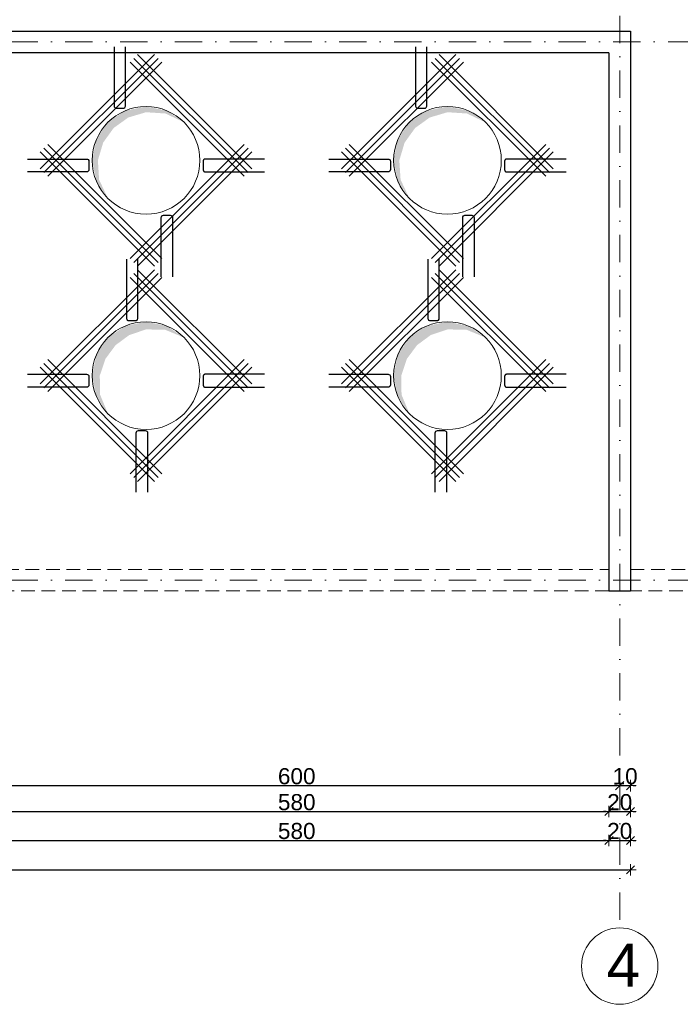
# Model space of a CAD drawing. Header units: millimetres. Extents: x -81893328 to 44149, y -26843406 to 95443303.
# Tile 19 of 100: x 29234 to 29848, y -7747 to -6832. Entities that reach past the tile are written whole.
import ezdxf

# ---------------------------------------------------------------- set-up
doc = ezdxf.new("R2010")
doc.units = ezdxf.units.MM
for name, pattern in [('CONTINOUS', [0]), ('DASHDOTX2', [50.8, 25.4, -12.7, 0, -12.7]), ('DASHED', [19.05, 12.7, -6.35]), ('DASHEDX2', [38.1, 25.4, -12.7])]:
    doc.linetypes.add(name, pattern=pattern)
for name, color, linetype, lineweight in [('A- osie', 2, 'DASHDOTX2', 5), ('aRMZ - osie', 2, 'DASHDOTX2', 5), ('aRMZ - wymiarowanie', 4, 'Continuous', 13), ('gruba', 92, 'Continuous', 30), ('kRMZ - nadproża monolityczne', 1, 'DASHED', 5), ('kRMZ - otwory', 251, 'Continuous', 5), ('kRMZ - ściany nośne', 5, 'Continuous', 30), ('SolidHatch', 250, 'Continuous', 25)]:
    doc.layers.add(name, color=color, linetype=linetype, lineweight=lineweight)
doc.styles.add('1-100 2', font='arial.ttf', dxfattribs={"height": 15})
doc.styles.get("Standard").update_dxf_attribs({"font": 'arial.ttf'})
doc.dimstyles.new('1-100', dxfattribs={"dimtxt": 15, "dimasz": 2.5, "dimexe": 1.25, "dimexo": 0.625, "dimgap": 1, "dimtad": 1, "dimdec": 0, "dimtxsty": '1-100 2', "dimblk": 'ZNACZKI', "dimcen": 2, "dimdle": 5, "dimse1": 1, "dimse2": 1, "dimclrd": 7, "dimclrt": 7, "dimadec": 0, "dimazin": 0, "dimtfac": 1, "dimtdec": 0, "dimtix": 1, "dimtmove": 1, "dimatfit": 3, "dimldrblk": 'ZNACZKI', "dimfxl": 1, "dimarcsym": 0})

# ---------------------------------------------------------------- blocks, each defined once
blk = doc.blocks.new('ZNACZKI')
for p, q in [((1.51, 1.51), (-1.51, -1.51)), ((0, 2.13), (0, -2.13)), ((-2.13, 0), (2.13, 0))]:
    blk.add_line(p, q)
blk = doc.blocks.new('*D1023')
at = {"layer": 'aRMZ - wymiarowanie', "color": 7, "lineweight": -2, "ltscale": 2, "transparency": 16777216}
for p, q in [((29788.94, -6618.11), (29786.44, -6618.11)), ((29791.44, -6618.11), (29801.44, -6618.11)), ((29803.94, -6618.11), (29806.44, -6618.11))]:
    blk.add_line(p, q, dxfattribs=at)
at = {"layer": 'Defpoints', "color": 0, "ltscale": 2, "transparency": 16777216}
for p in [(29801.44, -6618.11), (29791.44, -6827.85), (29801.44, -6842.85)]:
    blk.add_point(p, dxfattribs=at)
at = {"layer": 'aRMZ - wymiarowanie', "color": 7, "lineweight": -2, "ltscale": 2, "transparency": 16777216, "xscale": 2.5, "yscale": 2.5, "zscale": 2.5}
blk.add_blockref('ZNACZKI', (29791.44, -6618.11), dxfattribs=at)
at = {"layer": 'aRMZ - wymiarowanie', "color": 7, "lineweight": -2, "ltscale": 2, "transparency": 16777216, "xscale": 2.5, "yscale": 2.5, "zscale": 2.5, "rotation": 180}
blk.add_blockref('ZNACZKI', (29801.44, -6618.11), dxfattribs=at)
at = {"layer": 'aRMZ - wymiarowanie', "color": 7, "ltscale": 2, "transparency": 16777216, "insert": (29796.44, -6609.45), "char_height": 15, "attachment_point": 5, "style": '1-100 2'}
blk.add_mtext('10', dxfattribs=at)
blk = doc.blocks.new('*D1026')
at = {"layer": 'aRMZ - wymiarowanie', "color": 7, "lineweight": -2, "ltscale": 2, "transparency": 16777216}
blk.add_line((29193.94, -7543.79), (29788.94, -7543.79), dxfattribs=at)
at = {"layer": 'Defpoints', "color": 0, "ltscale": 2, "transparency": 16777216}
for p in [(29191.44, -7377.85), (29791.44, -7377.85), (29791.44, -7543.79)]:
    blk.add_point(p, dxfattribs=at)
at = {"layer": 'aRMZ - wymiarowanie', "color": 7, "lineweight": -2, "ltscale": 2, "transparency": 16777216, "xscale": 2.5, "yscale": 2.5, "zscale": 2.5, "rotation": 180}
blk.add_blockref('ZNACZKI', (29191.44, -7543.79), dxfattribs=at)
at = {"layer": 'aRMZ - wymiarowanie', "color": 7, "lineweight": -2, "ltscale": 2, "transparency": 16777216, "xscale": 2.5, "yscale": 2.5, "zscale": 2.5}
blk.add_blockref('ZNACZKI', (29791.44, -7543.79), dxfattribs=at)
at = {"layer": 'aRMZ - wymiarowanie', "color": 7, "ltscale": 2, "transparency": 16777216, "insert": (29491.44, -7535.13), "char_height": 15, "attachment_point": 5, "style": '1-100 2'}
blk.add_mtext('600', dxfattribs=at)
blk = doc.blocks.new('*D1027')
at = {"layer": 'aRMZ - wymiarowanie', "color": 7, "lineweight": -2, "ltscale": 2, "transparency": 16777216}
for p, q in [((29788.94, -7543.79), (29786.44, -7543.79)), ((29791.44, -7543.79), (29801.44, -7543.79)), ((29803.94, -7543.79), (29806.44, -7543.79))]:
    blk.add_line(p, q, dxfattribs=at)
at = {"layer": 'Defpoints', "color": 0, "ltscale": 2, "transparency": 16777216}
for p in [(29801.44, -7362.85), (29791.44, -7377.85), (29801.44, -7543.79)]:
    blk.add_point(p, dxfattribs=at)
at = {"layer": 'aRMZ - wymiarowanie', "color": 7, "lineweight": -2, "ltscale": 2, "transparency": 16777216, "xscale": 2.5, "yscale": 2.5, "zscale": 2.5}
blk.add_blockref('ZNACZKI', (29791.44, -7543.79), dxfattribs=at)
at = {"layer": 'aRMZ - wymiarowanie', "color": 7, "lineweight": -2, "ltscale": 2, "transparency": 16777216, "xscale": 2.5, "yscale": 2.5, "zscale": 2.5, "rotation": 180}
blk.add_blockref('ZNACZKI', (29801.44, -7543.79), dxfattribs=at)
at = {"layer": 'aRMZ - wymiarowanie', "color": 7, "ltscale": 2, "transparency": 16777216, "insert": (29796.44, -7535.13), "char_height": 15, "attachment_point": 5, "style": '1-100 2'}
blk.add_mtext('10', dxfattribs=at)
blk = doc.blocks.new('*D1058')
at = {"layer": 'aRMZ - wymiarowanie', "color": 7, "lineweight": -2, "ltscale": 2, "transparency": 16777216}
for p, q in [((30313.62, -7350.35), (30313.62, -7347.85)), ((30313.62, -7362.85), (30313.62, -7352.85)), ((30313.62, -7365.35), (30313.62, -7367.85))]:
    blk.add_line(p, q, dxfattribs=at)
at = {"layer": 'Defpoints', "color": 0, "ltscale": 2, "transparency": 16777216}
for p in [(29816.44, -7352.85), (30313.62, -7352.85), (29801.44, -7362.85)]:
    blk.add_point(p, dxfattribs=at)
at = {"layer": 'aRMZ - wymiarowanie', "color": 7, "lineweight": -2, "ltscale": 2, "transparency": 16777216, "xscale": 2.5, "yscale": 2.5, "zscale": 2.5}
for p, rotation in [((30313.62, -7352.85), 270), ((30313.62, -7362.85), 90)]:
    blk.add_blockref('ZNACZKI', p, dxfattribs=dict(at, rotation=rotation))
at = {"layer": 'aRMZ - wymiarowanie', "color": 7, "ltscale": 2, "transparency": 16777216, "insert": (30304.97, -7357.85), "char_height": 15, "attachment_point": 5, "rotation": 90, "style": '1-100 2'}
blk.add_mtext('10', dxfattribs=at)
blk = doc.blocks.new('*D1059')
at = {"layer": 'aRMZ - wymiarowanie', "color": 7, "lineweight": -2, "ltscale": 2, "transparency": 16777216}
blk.add_line((30313.62, -7350.35), (30313.62, -6855.35), dxfattribs=at)
at = {"layer": 'Defpoints', "color": 0, "ltscale": 2, "transparency": 16777216}
for p in [(29816.44, -6852.85), (30313.62, -6852.85), (29816.44, -7352.85)]:
    blk.add_point(p, dxfattribs=at)
at = {"layer": 'aRMZ - wymiarowanie', "color": 7, "lineweight": -2, "ltscale": 2, "transparency": 16777216, "xscale": 2.5, "yscale": 2.5, "zscale": 2.5}
for p, rotation in [((30313.62, -6852.85), 90), ((30313.62, -7352.85), 270)]:
    blk.add_blockref('ZNACZKI', p, dxfattribs=dict(at, rotation=rotation))
at = {"layer": 'aRMZ - wymiarowanie', "color": 7, "ltscale": 2, "transparency": 16777216, "insert": (30304.97, -7102.85), "char_height": 15, "attachment_point": 5, "rotation": 90, "style": '1-100 2'}
blk.add_mtext('500', dxfattribs=at)
blk = doc.blocks.new('*D1028')
at = {"layer": 'aRMZ - wymiarowanie', "color": 7, "lineweight": -2, "ltscale": 2, "transparency": 16777216}
for p, q in [((30313.62, -6840.35), (30313.62, -6837.85)), ((30313.62, -6852.85), (30313.62, -6842.85)), ((30313.62, -6855.35), (30313.62, -6857.85))]:
    blk.add_line(p, q, dxfattribs=at)
at = {"layer": 'Defpoints', "color": 0, "ltscale": 2, "transparency": 16777216}
for p in [(29801.44, -6842.85), (30313.62, -6842.85), (29816.44, -6852.85)]:
    blk.add_point(p, dxfattribs=at)
at = {"layer": 'aRMZ - wymiarowanie', "color": 7, "lineweight": -2, "ltscale": 2, "transparency": 16777216, "xscale": 2.5, "yscale": 2.5, "zscale": 2.5}
for p, rotation in [((30313.62, -6842.85), 270), ((30313.62, -6852.85), 90)]:
    blk.add_blockref('ZNACZKI', p, dxfattribs=dict(at, rotation=rotation))
at = {"layer": 'aRMZ - wymiarowanie', "color": 7, "ltscale": 2, "transparency": 16777216, "insert": (30304.97, -6847.85), "char_height": 15, "attachment_point": 5, "rotation": 90, "style": '1-100 2'}
blk.add_mtext('10', dxfattribs=at)
blk = doc.blocks.new('*D1029')
at = {"layer": 'aRMZ - wymiarowanie', "color": 7, "lineweight": -2, "ltscale": 2, "transparency": 16777216}
for p, q in [((30341.54, -7340.35), (30341.54, -7337.85)), ((30341.54, -7362.85), (30341.54, -7342.85)), ((30341.54, -7365.35), (30341.54, -7367.85))]:
    blk.add_line(p, q, dxfattribs=at)
at = {"layer": 'Defpoints', "color": 0, "ltscale": 2, "transparency": 16777216}
for p in [(29781.44, -7342.85), (30341.54, -7342.85), (29801.44, -7362.85)]:
    blk.add_point(p, dxfattribs=at)
at = {"layer": 'aRMZ - wymiarowanie', "color": 7, "lineweight": -2, "ltscale": 2, "transparency": 16777216, "xscale": 2.5, "yscale": 2.5, "zscale": 2.5}
for p, rotation in [((30341.54, -7342.85), 270), ((30341.54, -7362.85), 90)]:
    blk.add_blockref('ZNACZKI', p, dxfattribs=dict(at, rotation=rotation))
at = {"layer": 'aRMZ - wymiarowanie', "color": 7, "ltscale": 2, "transparency": 16777216, "insert": (30332.88, -7352.85), "char_height": 15, "attachment_point": 5, "rotation": 90, "style": '1-100 2'}
blk.add_mtext('20', dxfattribs=at)
blk = doc.blocks.new('*D1030')
at = {"layer": 'aRMZ - wymiarowanie', "color": 7, "lineweight": -2, "ltscale": 2, "transparency": 16777216}
blk.add_line((30341.54, -7340.35), (30341.54, -6865.35), dxfattribs=at)
at = {"layer": 'Defpoints', "color": 0, "ltscale": 2, "transparency": 16777216}
for p in [(29781.44, -6862.85), (30341.54, -6862.85), (29781.44, -7342.85)]:
    blk.add_point(p, dxfattribs=at)
at = {"layer": 'aRMZ - wymiarowanie', "color": 7, "lineweight": -2, "ltscale": 2, "transparency": 16777216, "xscale": 2.5, "yscale": 2.5, "zscale": 2.5}
for p, rotation in [((30341.54, -6862.85), 90), ((30341.54, -7342.85), 270)]:
    blk.add_blockref('ZNACZKI', p, dxfattribs=dict(at, rotation=rotation))
at = {"layer": 'aRMZ - wymiarowanie', "color": 7, "ltscale": 2, "transparency": 16777216, "insert": (30332.88, -7102.85), "char_height": 15, "attachment_point": 5, "rotation": 90, "style": '1-100 2'}
blk.add_mtext('480', dxfattribs=at)
blk = doc.blocks.new('*D1031')
at = {"layer": 'aRMZ - wymiarowanie', "color": 7, "lineweight": -2, "ltscale": 2, "transparency": 16777216}
for p, q in [((30341.54, -6840.35), (30341.54, -6837.85)), ((30341.54, -6862.85), (30341.54, -6842.85)), ((30341.54, -6865.35), (30341.54, -6867.85))]:
    blk.add_line(p, q, dxfattribs=at)
at = {"layer": 'Defpoints', "color": 0, "ltscale": 2, "transparency": 16777216}
for p in [(29801.44, -6842.85), (30341.54, -6842.85), (29781.44, -6862.85)]:
    blk.add_point(p, dxfattribs=at)
at = {"layer": 'aRMZ - wymiarowanie', "color": 7, "lineweight": -2, "ltscale": 2, "transparency": 16777216, "xscale": 2.5, "yscale": 2.5, "zscale": 2.5}
for p, rotation in [((30341.54, -6842.85), 270), ((30341.54, -6862.85), 90)]:
    blk.add_blockref('ZNACZKI', p, dxfattribs=dict(at, rotation=rotation))
at = {"layer": 'aRMZ - wymiarowanie', "color": 7, "ltscale": 2, "transparency": 16777216, "insert": (30332.88, -6852.85), "char_height": 15, "attachment_point": 5, "rotation": 90, "style": '1-100 2'}
blk.add_mtext('20', dxfattribs=at)
blk = doc.blocks.new('*D1032')
at = {"layer": 'aRMZ - wymiarowanie', "color": 7, "lineweight": -2, "ltscale": 2, "transparency": 16777216}
blk.add_line((30372.23, -6845.35), (30372.23, -7360.35), dxfattribs=at)
at = {"layer": 'Defpoints', "color": 0, "ltscale": 2, "transparency": 16777216}
for p in [(29801.44, -6842.85), (29801.44, -7362.85), (30372.23, -7362.85)]:
    blk.add_point(p, dxfattribs=at)
at = {"layer": 'aRMZ - wymiarowanie', "color": 7, "lineweight": -2, "ltscale": 2, "transparency": 16777216, "xscale": 2.5, "yscale": 2.5, "zscale": 2.5}
for p, rotation in [((30372.23, -6842.85), 90), ((30372.23, -7362.85), 270)]:
    blk.add_blockref('ZNACZKI', p, dxfattribs=dict(at, rotation=rotation))
at = {"layer": 'aRMZ - wymiarowanie', "color": 7, "ltscale": 2, "transparency": 16777216, "insert": (30363.58, -7102.85), "char_height": 15, "attachment_point": 5, "rotation": 90, "style": '1-100 2'}
blk.add_mtext('520', dxfattribs=at)
blk = doc.blocks.new('*D1038')
at = {"layer": 'aRMZ - wymiarowanie', "color": 7, "lineweight": -2, "ltscale": 2, "transparency": 16777216}
blk.add_line((29203.94, -7594.66), (29778.94, -7594.66), dxfattribs=at)
at = {"layer": 'Defpoints', "color": 0, "ltscale": 2, "transparency": 16777216}
for p in [(29201.44, -7342.85), (29781.44, -7342.85), (29781.44, -7594.66)]:
    blk.add_point(p, dxfattribs=at)
at = {"layer": 'aRMZ - wymiarowanie', "color": 7, "lineweight": -2, "ltscale": 2, "transparency": 16777216, "xscale": 2.5, "yscale": 2.5, "zscale": 2.5, "rotation": 180}
blk.add_blockref('ZNACZKI', (29201.44, -7594.66), dxfattribs=at)
at = {"layer": 'aRMZ - wymiarowanie', "color": 7, "lineweight": -2, "ltscale": 2, "transparency": 16777216, "xscale": 2.5, "yscale": 2.5, "zscale": 2.5}
blk.add_blockref('ZNACZKI', (29781.44, -7594.66), dxfattribs=at)
at = {"layer": 'aRMZ - wymiarowanie', "color": 7, "ltscale": 2, "transparency": 16777216, "insert": (29491.44, -7586), "char_height": 15, "attachment_point": 5, "style": '1-100 2'}
blk.add_mtext('580', dxfattribs=at)
blk = doc.blocks.new('*D1039')
at = {"layer": 'aRMZ - wymiarowanie', "color": 7, "lineweight": -2, "ltscale": 2, "transparency": 16777216}
for p, q in [((29778.94, -7594.66), (29776.44, -7594.66)), ((29781.44, -7594.66), (29801.44, -7594.66)), ((29803.94, -7594.66), (29806.44, -7594.66))]:
    blk.add_line(p, q, dxfattribs=at)
at = {"layer": 'Defpoints', "color": 0, "ltscale": 2, "transparency": 16777216}
for p in [(29781.44, -7342.85), (29801.44, -7362.85), (29801.44, -7594.66)]:
    blk.add_point(p, dxfattribs=at)
at = {"layer": 'aRMZ - wymiarowanie', "color": 7, "lineweight": -2, "ltscale": 2, "transparency": 16777216, "xscale": 2.5, "yscale": 2.5, "zscale": 2.5}
blk.add_blockref('ZNACZKI', (29781.44, -7594.66), dxfattribs=at)
at = {"layer": 'aRMZ - wymiarowanie', "color": 7, "lineweight": -2, "ltscale": 2, "transparency": 16777216, "xscale": 2.5, "yscale": 2.5, "zscale": 2.5, "rotation": 180}
blk.add_blockref('ZNACZKI', (29801.44, -7594.66), dxfattribs=at)
at = {"layer": 'aRMZ - wymiarowanie', "color": 7, "ltscale": 2, "transparency": 16777216, "insert": (29791.44, -7586), "char_height": 15, "attachment_point": 5, "style": '1-100 2'}
blk.add_mtext('20', dxfattribs=at)
blk = doc.blocks.new('*D1040')
at = {"layer": 'aRMZ - wymiarowanie', "color": 7, "lineweight": -2, "ltscale": 2, "transparency": 16777216}
blk.add_line((27683.94, -7622.08), (29798.94, -7622.08), dxfattribs=at)
at = {"layer": 'Defpoints', "color": 0, "ltscale": 2, "transparency": 16777216}
for p in [(27681.44, -7362.85), (29801.44, -7362.85), (29801.44, -7622.08)]:
    blk.add_point(p, dxfattribs=at)
at = {"layer": 'aRMZ - wymiarowanie', "color": 7, "lineweight": -2, "ltscale": 2, "transparency": 16777216, "xscale": 2.5, "yscale": 2.5, "zscale": 2.5, "rotation": 180}
blk.add_blockref('ZNACZKI', (27681.44, -7622.08), dxfattribs=at)
at = {"layer": 'aRMZ - wymiarowanie', "color": 7, "lineweight": -2, "ltscale": 2, "transparency": 16777216, "xscale": 2.5, "yscale": 2.5, "zscale": 2.5}
blk.add_blockref('ZNACZKI', (29801.44, -7622.08), dxfattribs=at)
at = {"layer": 'aRMZ - wymiarowanie', "color": 7, "ltscale": 2, "transparency": 16777216, "insert": (28741.44, -7613.42), "char_height": 15, "attachment_point": 5, "style": '1-100 2'}
blk.add_mtext('2120', dxfattribs=at)
blk = doc.blocks.new('*D1050')
at = {"layer": 'aRMZ - wymiarowanie', "color": 7, "lineweight": -2, "ltscale": 2, "transparency": 16777216}
blk.add_line((29203.94, -6593.16), (29763.94, -6593.16), dxfattribs=at)
at = {"layer": 'Defpoints', "color": 0, "ltscale": 2, "transparency": 16777216}
for p in [(29766.44, -6593.16), (29201.44, -6862.85), (29766.44, -6877.85)]:
    blk.add_point(p, dxfattribs=at)
at = {"layer": 'aRMZ - wymiarowanie', "color": 7, "lineweight": -2, "ltscale": 2, "transparency": 16777216, "xscale": 2.5, "yscale": 2.5, "zscale": 2.5, "rotation": 180}
blk.add_blockref('ZNACZKI', (29201.44, -6593.16), dxfattribs=at)
at = {"layer": 'aRMZ - wymiarowanie', "color": 7, "lineweight": -2, "ltscale": 2, "transparency": 16777216, "xscale": 2.5, "yscale": 2.5, "zscale": 2.5}
blk.add_blockref('ZNACZKI', (29766.44, -6593.16), dxfattribs=at)
at = {"layer": 'aRMZ - wymiarowanie', "color": 7, "ltscale": 2, "transparency": 16777216, "insert": (29483.94, -6584.5), "char_height": 15, "attachment_point": 5, "style": '1-100 2'}
blk.add_mtext('565', dxfattribs=at)
blk = doc.blocks.new('*D1051')
at = {"layer": 'aRMZ - wymiarowanie', "color": 7, "lineweight": -2, "ltscale": 2, "transparency": 16777216}
for p, q in [((29778.94, -6593.16), (29776.44, -6593.16)), ((29781.44, -6593.16), (29801.44, -6593.16)), ((29803.94, -6593.16), (29806.44, -6593.16))]:
    blk.add_line(p, q, dxfattribs=at)
at = {"layer": 'Defpoints', "color": 0, "ltscale": 2, "transparency": 16777216}
for p in [(29801.44, -6593.16), (29801.44, -6842.85), (29781.44, -6862.85)]:
    blk.add_point(p, dxfattribs=at)
at = {"layer": 'aRMZ - wymiarowanie', "color": 7, "lineweight": -2, "ltscale": 2, "transparency": 16777216, "xscale": 2.5, "yscale": 2.5, "zscale": 2.5}
blk.add_blockref('ZNACZKI', (29781.44, -6593.16), dxfattribs=at)
at = {"layer": 'aRMZ - wymiarowanie', "color": 7, "lineweight": -2, "ltscale": 2, "transparency": 16777216, "xscale": 2.5, "yscale": 2.5, "zscale": 2.5, "rotation": 180}
blk.add_blockref('ZNACZKI', (29801.44, -6593.16), dxfattribs=at)
at = {"layer": 'aRMZ - wymiarowanie', "color": 7, "ltscale": 2, "transparency": 16777216, "insert": (29791.44, -6584.5), "char_height": 15, "attachment_point": 5, "style": '1-100 2'}
blk.add_mtext('20', dxfattribs=at)
blk = doc.blocks.new('*D1052')
at = {"layer": 'aRMZ - wymiarowanie', "color": 7, "lineweight": -2, "ltscale": 2, "transparency": 16777216}
blk.add_line((27683.94, -6565.55), (29798.94, -6565.55), dxfattribs=at)
at = {"layer": 'Defpoints', "color": 0, "ltscale": 2, "transparency": 16777216}
for p in [(29801.44, -6565.55), (27681.44, -6842.85), (29801.44, -6842.85)]:
    blk.add_point(p, dxfattribs=at)
at = {"layer": 'aRMZ - wymiarowanie', "color": 7, "lineweight": -2, "ltscale": 2, "transparency": 16777216, "xscale": 2.5, "yscale": 2.5, "zscale": 2.5, "rotation": 180}
blk.add_blockref('ZNACZKI', (27681.44, -6565.55), dxfattribs=at)
at = {"layer": 'aRMZ - wymiarowanie', "color": 7, "lineweight": -2, "ltscale": 2, "transparency": 16777216, "xscale": 2.5, "yscale": 2.5, "zscale": 2.5}
blk.add_blockref('ZNACZKI', (29801.44, -6565.55), dxfattribs=at)
at = {"layer": 'aRMZ - wymiarowanie', "color": 7, "ltscale": 2, "transparency": 16777216, "insert": (28741.44, -6556.9), "char_height": 15, "attachment_point": 5, "style": '1-100 2'}
blk.add_mtext('2120', dxfattribs=at)
blk = doc.blocks.new('*D1065')
at = {"layer": 'aRMZ - wymiarowanie', "color": 7, "lineweight": -2, "ltscale": 2, "transparency": 16777216}
blk.add_line((29203.94, -7567.88), (29778.94, -7567.88), dxfattribs=at)
at = {"layer": 'Defpoints', "color": 0, "ltscale": 2, "transparency": 16777216}
for p in [(29201.44, -7362.85), (29781.44, -7362.85), (29781.44, -7567.88)]:
    blk.add_point(p, dxfattribs=at)
at = {"layer": 'aRMZ - wymiarowanie', "color": 7, "lineweight": -2, "ltscale": 2, "transparency": 16777216, "xscale": 2.5, "yscale": 2.5, "zscale": 2.5, "rotation": 180}
blk.add_blockref('ZNACZKI', (29201.44, -7567.88), dxfattribs=at)
at = {"layer": 'aRMZ - wymiarowanie', "color": 7, "lineweight": -2, "ltscale": 2, "transparency": 16777216, "xscale": 2.5, "yscale": 2.5, "zscale": 2.5}
blk.add_blockref('ZNACZKI', (29781.44, -7567.88), dxfattribs=at)
at = {"layer": 'aRMZ - wymiarowanie', "color": 7, "ltscale": 2, "transparency": 16777216, "insert": (29491.44, -7559.22), "char_height": 15, "attachment_point": 5, "style": '1-100 2'}
blk.add_mtext('580', dxfattribs=at)
blk = doc.blocks.new('*D1066')
at = {"layer": 'aRMZ - wymiarowanie', "color": 7, "lineweight": -2, "ltscale": 2, "transparency": 16777216}
for p, q in [((29778.94, -7567.88), (29776.44, -7567.88)), ((29781.44, -7567.88), (29801.44, -7567.88)), ((29803.94, -7567.88), (29806.44, -7567.88))]:
    blk.add_line(p, q, dxfattribs=at)
at = {"layer": 'Defpoints', "color": 0, "ltscale": 2, "transparency": 16777216}
for p in [(29781.44, -7362.85), (29801.44, -7362.85), (29801.44, -7567.88)]:
    blk.add_point(p, dxfattribs=at)
at = {"layer": 'aRMZ - wymiarowanie', "color": 7, "lineweight": -2, "ltscale": 2, "transparency": 16777216, "xscale": 2.5, "yscale": 2.5, "zscale": 2.5}
blk.add_blockref('ZNACZKI', (29781.44, -7567.88), dxfattribs=at)
at = {"layer": 'aRMZ - wymiarowanie', "color": 7, "lineweight": -2, "ltscale": 2, "transparency": 16777216, "xscale": 2.5, "yscale": 2.5, "zscale": 2.5, "rotation": 180}
blk.add_blockref('ZNACZKI', (29801.44, -7567.88), dxfattribs=at)
at = {"layer": 'aRMZ - wymiarowanie', "color": 7, "ltscale": 2, "transparency": 16777216, "insert": (29791.44, -7559.22), "char_height": 15, "attachment_point": 5, "style": '1-100 2'}
blk.add_mtext('20', dxfattribs=at)

msp = doc.modelspace()

# ---------------------------------------------------------------- hatches: boundary and pattern name
at = {"layer": 'kRMZ - otwory'}
for points in [[(29386.7943, -7127.4958), (29370.5731, -7116.6572), (29351.439, -7112.8512), (29332.3048, -7116.6572), (29316.0836, -7127.4958), (29305.245, -7143.717), (29301.439, -7162.8512), (29305.245, -7181.9854), (29316.0836, -7198.2065), (29308.7805, -7180.5209), (29308.51, -7162.8512), (29313.7805, -7147.2525), (29323.1547, -7134.5669), (29335.8403, -7125.1927), (29351.439, -7119.9223), (29369.1087, -7120.1927)], [(29386.7943, -7127.4958), (29370.5731, -7116.6572), (29351.439, -7112.8512), (29332.3048, -7116.6572), (29316.0836, -7127.4958), (29305.245, -7143.717), (29301.439, -7162.8512), (29305.245, -7181.9854), (29316.0836, -7198.2065), (29308.7805, -7180.5209), (29308.51, -7162.8512), (29313.7805, -7147.2525), (29323.1547, -7134.5669), (29335.8403, -7125.1927), (29351.439, -7119.9223), (29369.1087, -7120.1927)], [(29666.7943, -7127.4958), (29650.5731, -7116.6572), (29631.439, -7112.8512), (29612.3048, -7116.6572), (29596.0836, -7127.4958), (29585.245, -7143.717), (29581.439, -7162.8512), (29585.245, -7181.9854), (29596.0836, -7198.2065), (29588.7805, -7180.5209), (29588.51, -7162.8512), (29593.7805, -7147.2525), (29603.1547, -7134.5669), (29615.8403, -7125.1927), (29631.439, -7119.9223), (29649.1087, -7120.1927)], [(29666.7943, -7127.4958), (29650.5731, -7116.6572), (29631.439, -7112.8512), (29612.3048, -7116.6572), (29596.0836, -7127.4958), (29585.245, -7143.717), (29581.439, -7162.8512), (29585.245, -7181.9854), (29596.0836, -7198.2065), (29588.7805, -7180.5209), (29588.51, -7162.8512), (29593.7805, -7147.2525), (29603.1547, -7134.5669), (29615.8403, -7125.1927), (29631.439, -7119.9223), (29649.1087, -7120.1927)]]:
    msp.add_hatch(color=256, dxfattribs=at).paths.add_polyline_path(points)
at = {"layer": 'SolidHatch'}
for points in [[(29386.7943, -6927.4958), (29370.5731, -6916.6572), (29351.439, -6912.8512), (29332.3048, -6916.6572), (29316.0836, -6927.4958), (29305.245, -6943.717), (29301.439, -6962.8512), (29305.245, -6981.9854), (29316.0836, -6998.2065), (29307.8966, -6980.887), (29306.7423, -6962.8512), (29311.6466, -6946.3687), (29321.3869, -6932.7991), (29334.9564, -6923.0589), (29351.439, -6918.1545), (29369.4748, -6919.3089)], [(29386.7943, -6927.4958), (29370.5731, -6916.6572), (29351.439, -6912.8512), (29332.3048, -6916.6572), (29316.0836, -6927.4958), (29305.245, -6943.717), (29301.439, -6962.8512), (29305.245, -6981.9854), (29316.0836, -6998.2065), (29307.8966, -6980.887), (29306.7423, -6962.8512), (29311.6466, -6946.3687), (29321.3869, -6932.7991), (29334.9564, -6923.0589), (29351.439, -6918.1545), (29369.4748, -6919.3089)], [(29666.7943, -6927.4958), (29650.5731, -6916.6572), (29631.439, -6912.8512), (29612.3048, -6916.6572), (29596.0836, -6927.4958), (29585.245, -6943.717), (29581.439, -6962.8512), (29585.245, -6981.9854), (29596.0836, -6998.2065), (29587.8966, -6980.887), (29586.7423, -6962.8512), (29591.6466, -6946.3687), (29601.3869, -6932.7991), (29614.9564, -6923.0589), (29631.439, -6918.1545), (29649.4748, -6919.3089)], [(29666.7943, -6927.4958), (29650.5731, -6916.6572), (29631.439, -6912.8512), (29612.3048, -6916.6572), (29596.0836, -6927.4958), (29585.245, -6943.717), (29581.439, -6962.8512), (29585.245, -6981.9854), (29596.0836, -6998.2065), (29587.8966, -6980.887), (29586.7423, -6962.8512), (29591.6466, -6946.3687), (29601.3869, -6932.7991), (29614.9564, -6923.0589), (29631.439, -6918.1545), (29649.4748, -6919.3089)]]:
    msp.add_hatch(color=256, dxfattribs=at).paths.add_polyline_path(points)

# ---------------------------------------------------------------- linework, layer by layer
at = {"layer": 'A- osie', "linetype": 'Continuous'}
msp.add_circle((29791.439, -7711.4179), 35.5167, dxfattribs=at)
at = {"layer": 'aRMZ - osie'}
for p, q in [((29791.439, -6523.197), (29791.439, -7675.9011)), ((27138.6771, -6852.8512), (30536.7437, -6852.8512)), ((27138.6771, -7352.8512), (30536.7437, -7352.8512))]:
    msp.add_line(p, q, dxfattribs=at)
at = {"layer": 'gruba'}
for p, q in [((29321.777, -6857.3967), (29321.777, -6912.3967)), ((29332.277, -6912.3967), (29332.277, -6857.3967)), ((29601.777, -6857.3967), (29601.777, -6912.3967)), ((29612.277, -6912.3967), (29612.277, -6857.3967)), ((29323.877, -6914.4967), (29330.177, -6914.4967)), ((29603.877, -6914.4967), (29610.177, -6914.4967)), ((29333.3436, -7054.6913), (29333.3436, -7109.6913)), ((29343.8436, -7109.6913), (29343.8436, -7054.6913)), ((29613.3436, -7054.6913), (29613.3436, -7109.6913)), ((29623.8436, -7109.6913), (29623.8436, -7054.6913)), ((29335.4436, -7111.7913), (29341.7436, -7111.7913)), ((29615.4436, -7111.7913), (29621.7436, -7111.7913))]:
    msp.add_line(p, q, dxfattribs=at)
at = {"layer": 'gruba', "color": 4}
for p, q in [((29253.1511, -6970.6294), (29359.2171, -6864.5633)), ((29256.6866, -6974.1649), (29362.7527, -6868.0989)), ((29446.1913, -6974.1649), (29340.1252, -6868.0989)), ((29449.7268, -6970.6294), (29343.6608, -6864.5633)), ((29533.1511, -6970.6294), (29639.2171, -6864.5633)), ((29536.6866, -6974.1649), (29642.7527, -6868.0989)), ((29726.1913, -6974.1649), (29620.1252, -6868.0989)), ((29729.7268, -6970.6294), (29623.6608, -6864.5633)), ((29260.2222, -6977.7004), (29366.2882, -6871.6344)), ((29442.6557, -6977.7004), (29336.5897, -6871.6344)), ((29540.2222, -6977.7004), (29646.2882, -6871.6344)), ((29722.6557, -6977.7004), (29616.5897, -6871.6344)), ((29362.7527, -7057.6035), (29256.6866, -6951.5375)), ((29366.2882, -7054.068), (29260.2222, -6948.0019)), ((29336.5897, -7054.068), (29442.6557, -6948.0019)), ((29340.1252, -7057.6035), (29446.1913, -6951.5375)), ((29642.7527, -7057.6035), (29536.6866, -6951.5375)), ((29646.2882, -7054.068), (29540.2222, -6948.0019)), ((29616.5897, -7054.068), (29722.6557, -6948.0019)), ((29620.1252, -7057.6035), (29726.1913, -6951.5375)), ((29359.2171, -7061.139), (29253.1511, -6955.073)), ((29343.6608, -7061.139), (29449.7268, -6955.073)), ((29639.2171, -7061.139), (29533.1511, -6955.073)), ((29623.6608, -7061.139), (29729.7268, -6955.073)), ((29253.1511, -7170.6294), (29359.2171, -7064.5633)), ((29256.6866, -7174.1649), (29362.7527, -7068.0989)), ((29446.1913, -7174.1649), (29340.1252, -7068.0989)), ((29449.7268, -7170.6294), (29343.6608, -7064.5633)), ((29533.1511, -7170.6294), (29639.2171, -7064.5633)), ((29536.6866, -7174.1649), (29642.7527, -7068.0989)), ((29726.1913, -7174.1649), (29620.1252, -7068.0989)), ((29729.7268, -7170.6294), (29623.6608, -7064.5633)), ((29260.2222, -7177.7004), (29366.2882, -7071.6344)), ((29442.6557, -7177.7004), (29336.5897, -7071.6344)), ((29540.2222, -7177.7004), (29646.2882, -7071.6344)), ((29722.6557, -7177.7004), (29616.5897, -7071.6344)), ((29362.7527, -7257.6035), (29256.6866, -7151.5375)), ((29366.2882, -7254.068), (29260.2222, -7148.0019)), ((29336.5897, -7254.068), (29442.6557, -7148.0019)), ((29340.1252, -7257.6035), (29446.1913, -7151.5375)), ((29642.7527, -7257.6035), (29536.6866, -7151.5375)), ((29646.2882, -7254.068), (29540.2222, -7148.0019)), ((29616.5897, -7254.068), (29722.6557, -7148.0019)), ((29620.1252, -7257.6035), (29726.1913, -7151.5375)), ((29359.2171, -7261.139), (29253.1511, -7155.073)), ((29343.6608, -7261.139), (29449.7268, -7155.073)), ((29639.2171, -7261.139), (29533.1511, -7155.073)), ((29623.6608, -7261.139), (29729.7268, -7155.073))]:
    msp.add_line(p, q, dxfattribs=at)
at = {"layer": 'gruba', "color": 2, "linetype": 'CONTINOUS', "extrusion": (0, 0, -1)}
for p, q in [((29241.29, -6961.6012), (29296.29, -6961.6012)), ((29298.39, -6963.7012), (29298.39, -6971.5012)), ((29521.29, -6961.6012), (29576.29, -6961.6012)), ((29578.39, -6963.7012), (29578.39, -6971.5012)), ((29296.29, -6973.6012), (29241.29, -6973.6012)), ((29576.29, -6973.6012), (29521.29, -6973.6012)), ((29241.29, -7161.6012), (29296.29, -7161.6012)), ((29521.29, -7161.6012), (29576.29, -7161.6012)), ((29298.39, -7163.7012), (29298.39, -7171.5012)), ((29578.39, -7163.7012), (29578.39, -7171.5012)), ((29296.29, -7173.6012), (29241.29, -7173.6012)), ((29576.29, -7173.6012), (29521.29, -7173.6012))]:
    msp.add_line(p, q, dxfattribs=at)
at = {"layer": 'gruba', "color": 2, "linetype": 'DASHEDX2'}
for p, q in [((29404.4879, -6963.7012), (29404.4879, -6971.5012)), ((29684.4879, -6963.7012), (29684.4879, -6971.5012)), ((29404.4879, -7163.7012), (29404.4879, -7171.5012)), ((29684.4879, -7163.7012), (29684.4879, -7171.5012))]:
    msp.add_line(p, q, dxfattribs=at)
at = {"layer": 'gruba', "color": 2}
for p, q in [((29461.5879, -6961.6012), (29406.5879, -6961.6012)), ((29741.5879, -6961.6012), (29686.5879, -6961.6012)), ((29406.5879, -6973.6012), (29461.5879, -6973.6012)), ((29686.5879, -6973.6012), (29741.5879, -6973.6012)), ((29461.5879, -7161.6012), (29406.5879, -7161.6012)), ((29741.5879, -7161.6012), (29686.5879, -7161.6012)), ((29406.5879, -7173.6012), (29461.5879, -7173.6012)), ((29686.5879, -7173.6012), (29741.5879, -7173.6012))]:
    msp.add_line(p, q, dxfattribs=at)
at = {"layer": 'gruba', "extrusion": (0, 0, -1)}
for p, q in [((29365.5908, -7071.011), (29365.5908, -7016.011)), ((29367.6908, -7013.911), (29373.9908, -7013.911)), ((29376.0908, -7016.011), (29376.0908, -7071.011)), ((29645.5908, -7071.011), (29645.5908, -7016.011)), ((29647.6908, -7013.911), (29653.9908, -7013.911)), ((29656.0908, -7016.011), (29656.0908, -7071.011)), ((29342.3764, -7271.011), (29342.3764, -7216.011)), ((29344.4764, -7213.911), (29350.7764, -7213.911)), ((29352.8764, -7216.011), (29352.8764, -7271.011)), ((29620.1368, -7271.011), (29620.1368, -7216.011)), ((29622.2368, -7213.911), (29628.5368, -7213.911)), ((29630.6368, -7216.011), (29630.6368, -7271.011))]:
    msp.add_line(p, q, dxfattribs=at)
at = {"layer": 'gruba'}
for centre, start_param, end_param in [((29323.877, -6912.3967), 2.35619449, 3.92699082), ((29330.177, -6912.3967), 3.92699082, 5.49778714), ((29603.877, -6912.3967), 2.35619449, 3.92699082), ((29610.177, -6912.3967), 3.92699082, 5.49778714), ((29335.4436, -7109.6913), 2.35619449, 3.92699082), ((29341.7436, -7109.6913), 3.92699082, 5.49778714), ((29615.4436, -7109.6913), 2.35619449, 3.92699082), ((29621.7436, -7109.6913), 3.92699082, 5.49778714)]:
    msp.add_ellipse(centre, major_axis=(1.4849, 1.4849), ratio=1, start_param=start_param, end_param=end_param, dxfattribs=at)
at = {"layer": 'gruba', "color": 2, "linetype": 'CONTINOUS', "extrusion": (0, 0, -1)}
for centre, major_axis, start_param, end_param in [((29296.29, -6963.7012), (1.4849, 1.4849), -0.78539816, 0.78539816), ((29576.29, -6963.7012), (1.4849, 1.4849), -0.78539816, 0.78539816), ((29296.29, -6971.5012), (-1.4849, 1.4849), 2.35619449, 3.92699082), ((29576.29, -6971.5012), (-1.4849, 1.4849), 2.35619449, 3.92699082), ((29296.29, -7163.7012), (1.4849, 1.4849), -0.78539816, 0.78539816), ((29576.29, -7163.7012), (1.4849, 1.4849), -0.78539816, 0.78539816), ((29296.29, -7171.5012), (-1.4849, 1.4849), 2.35619449, 3.92699082), ((29576.29, -7171.5012), (-1.4849, 1.4849), 2.35619449, 3.92699082)]:
    msp.add_ellipse(centre, major_axis=major_axis, ratio=1, start_param=start_param, end_param=end_param, dxfattribs=at)
at = {"layer": 'gruba', "color": 2, "linetype": 'DASHEDX2'}
for centre, major_axis, start_param, end_param in [((29406.5879, -6963.7012), (-1.4849, 1.4849), -0.78539816, 0.78539816), ((29686.5879, -6963.7012), (-1.4849, 1.4849), -0.78539816, 0.78539816), ((29406.5879, -6971.5012), (1.4849, 1.4849), 2.35619449, 3.92699082), ((29686.5879, -6971.5012), (1.4849, 1.4849), 2.35619449, 3.92699082), ((29406.5879, -7163.7012), (-1.4849, 1.4849), -0.78539816, 0.78539816), ((29686.5879, -7163.7012), (-1.4849, 1.4849), -0.78539816, 0.78539816), ((29406.5879, -7171.5012), (1.4849, 1.4849), 2.35619449, 3.92699082), ((29686.5879, -7171.5012), (1.4849, 1.4849), 2.35619449, 3.92699082)]:
    msp.add_ellipse(centre, major_axis=major_axis, ratio=1, start_param=start_param, end_param=end_param, dxfattribs=at)
at = {"layer": 'gruba', "extrusion": (0, 0, -1)}
for centre, start_param, end_param in [((29367.6908, -7016.011), 5.49778714, 7.06858347), ((29373.9908, -7016.011), 0.78539816, 2.35619449), ((29647.6908, -7016.011), 5.49778714, 7.06858347), ((29653.9908, -7016.011), 0.78539816, 2.35619449), ((29344.4764, -7216.011), 5.49778714, 7.06858347), ((29350.7764, -7216.011), 0.78539816, 2.35619449), ((29622.2368, -7216.011), 5.49778714, 7.06858347), ((29628.5368, -7216.011), 0.78539816, 2.35619449)]:
    msp.add_ellipse(centre, major_axis=(-1.4849, 1.4849), ratio=1, start_param=start_param, end_param=end_param, dxfattribs=at)
at = {"layer": 'kRMZ - nadproża monolityczne'}
for points in [[(29201.439, -7342.8512), (29781.439, -7342.8512)], [(29801.439, -7342.8512), (30076.439, -7342.8512)], [(29781.439, -7362.8512), (29201.439, -7362.8512)], [(30078.6346, -7362.8512), (29801.439, -7362.8512)]]:
    msp.add_lwpolyline(points, dxfattribs=at)
at = {"layer": 'kRMZ - otwory'}
for centre in [(29351.439, -6962.8512), (29351.439, -6962.8512), (29631.439, -6962.8512), (29631.439, -6962.8512), (29351.439, -7162.8512), (29631.439, -7162.8512), (29631.439, -7162.8512)]:
    msp.add_circle(centre, 50, dxfattribs=at)
at = {"layer": 'kRMZ - ściany nośne'}
for p, q in [((27681.439, -6842.8512), (29801.439, -6842.8512)), ((29801.439, -6842.8512), (29801.439, -7362.8512)), ((29781.439, -6862.8512), (29201.439, -6862.8512)), ((29781.439, -6862.8512), (29781.439, -7362.8512)), ((29801.439, -6862.8512), (29801.439, -7362.8512)), ((29781.439, -7362.8512), (29801.439, -7362.8512))]:
    msp.add_line(p, q, dxfattribs=at)

# ---------------------------------------------------------------- texts
at = {"layer": 'A- osie', "linetype": 'Continuous', "insert": (29779.3336, -7690.5027), "char_height": 40, "width": 38.590363, "attachment_point": 1}
msp.add_mtext('4', dxfattribs=at)

# ---------------------------------------------------------------- dimensions: what is measured, and where the dimension line sits
at = {"layer": 'aRMZ - wymiarowanie', "color": 1, "ltscale": 2}
for base, p1, p2, picture, middle in [((29801.439, -6565.5543), (27681.439, -6842.8512), (29801.439, -6842.8512), '*D1052', (28741.439, -6556.8957)), ((29766.439, -6593.1619), (29201.439, -6862.8512), (29766.439, -6877.8512), '*D1050', (29483.939, -6584.5033)), ((29801.439, -6593.1619), (29781.439, -6862.8512), (29801.439, -6842.8512), '*D1051', (29791.439, -6584.5033)), ((29801.439, -6618.1099), (29791.439, -6827.8512), (29801.439, -6842.8512), '*D1023', (29796.439, -6609.4513)), ((29781.439, -7594.6612), (29201.439, -7342.8512), (29781.439, -7342.8512), '*D1038', (29491.439, -7586.0026)), ((29801.439, -7594.6612), (29781.439, -7342.8512), (29801.439, -7362.8512), '*D1039', (29791.439, -7586.0026)), ((29801.439, -7622.0758), (27681.439, -7362.8512), (29801.439, -7362.8512), '*D1040', (28741.439, -7613.4173)), ((29781.439, -7567.8834), (29201.439, -7362.8512), (29781.439, -7362.8512), '*D1065', (29491.439, -7559.2248)), ((29801.439, -7567.8834), (29781.439, -7362.8512), (29801.439, -7362.8512), '*D1066', (29791.439, -7559.2248)), ((29801.439, -7543.7883), (29791.439, -7377.8512), (29801.439, -7362.8512), '*D1027', (29796.439, -7535.1297)), ((29791.439, -7543.7883), (29191.439, -7377.8512), (29791.439, -7377.8512), '*D1026', (29491.439, -7535.1297))]:
    dim = msp.add_linear_dim(base=base, p1=p1, p2=p2, dimstyle='1-100', dxfattribs=at)
    dim.commit()
    dim.dimension.update_dxf_attribs({"geometry": picture, "text_midpoint": middle})
for base, p1, p2, picture, middle in [((30341.5385, -6842.8512), (29781.439, -6862.8512), (29801.439, -6842.8512), '*D1031', (30332.8799, -6852.8512)), ((30313.6236, -6842.8512), (29816.439, -6852.8512), (29801.439, -6842.8512), '*D1028', (30304.965, -6847.8512)), ((30372.2345, -7362.8512), (29801.439, -6842.8512), (29801.439, -7362.8512), '*D1032', (30363.5759, -7102.8512)), ((30313.6236, -6852.8512), (29816.439, -7352.8512), (29816.439, -6852.8512), '*D1059', (30304.965, -7102.8512)), ((30341.5385, -6862.8512), (29781.439, -7342.8512), (29781.439, -6862.8512), '*D1030', (30332.8799, -7102.8512)), ((30341.5385, -7342.8512), (29801.439, -7362.8512), (29781.439, -7342.8512), '*D1029', (30332.8799, -7352.8512)), ((30313.6236, -7352.8512), (29801.439, -7362.8512), (29816.439, -7352.8512), '*D1058', (30304.965, -7357.8512))]:
    dim = msp.add_linear_dim(base=base, p1=p1, p2=p2, angle=90, dimstyle='1-100', dxfattribs=at)
    dim.commit()
    dim.dimension.update_dxf_attribs({"geometry": picture, "text_midpoint": middle})

doc.saveas('drawing.dxf')
